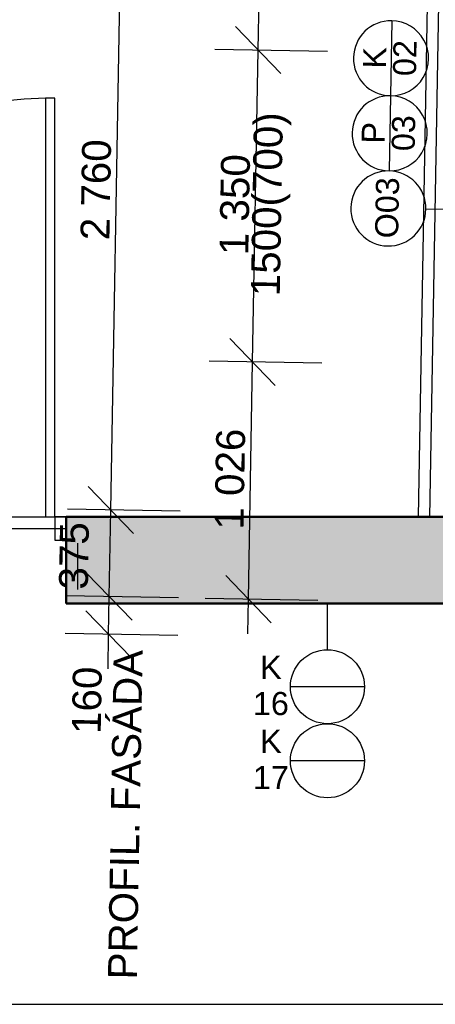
# Model space of a CAD drawing. Header units: millimetres. Extents: x -28017 to 3863, y -4271 to 20239.
# Tile 3 of 105: x -22559 to -20761, y -1384 to 2877. Entities that reach past the tile are written whole.
import ezdxf

# ---------------------------------------------------------------- set-up
doc = ezdxf.new("R2010")
doc.units = ezdxf.units.MM
doc.header["$MEASUREMENT"] = 0
doc.linetypes.add('Wipeout_Contour', pattern=[1000, 0, -1000])
for name, color, linetype in [('5._POHLED ZÁPADNÍ_2_Anotace - S', 7, 'Continuous'), ('5._POHLED ZÁPADNÍ_2_Konstrukce - nenosné', 7, 'Continuous'), ('5._POHLED ZÁPADNÍ_2_Konstrukce - nosné', 7, 'Continuous'), ('5._POHLED ZÁPADNÍ_2_Kóty - SP', 7, 'Continuous'), ('5._POHLED ZÁPADNÍ_2_Nové_Konstrukce - nenosné', 7, 'Continuous'), ('5._POHLED ZÁPADNÍ_2_Nové_Kóty - SP', 7, 'Continuous'), ('5._POHLED ZÁPADNÍ_2_Nové_Otvory – Dveře', 7, 'Continuous'), ('5._POHLED ZÁPADNÍ_2_Nové_Otvory – Značky oken', 7, 'Continuous'), ('5._POHLED ZÁPADNÍ_2_Nové_Situace', 7, 'Continuous'), ('5._POHLED ZÁPADNÍ_2_Nové_Výplně - Povrchové', 7, 'Continuous'), ('5._POHLED ZÁPADNÍ_2_Otvory – Značky oken', 7, 'Continuous'), ('5._POHLED ZÁPADNÍ_2_Výplně – Řezové', 7, 'Continuous')]:
    doc.layers.add(name, color=color, linetype=linetype)
doc.styles.add('GENEROVANÝ_STYL_1', font='txt')
doc.styles.add('GENEROVANÝ_STYL_2', font='txt')

msp = doc.modelspace()

# ---------------------------------------------------------------- linework, layer by layer
at = {"layer": '5._POHLED ZÁPADNÍ_2_Konstrukce - nenosné', "color": 1, "linetype": 'Continuous', "lineweight": 25}
for p, q in [((-21067.2, -10), (-21387.6, -10)), ((-21067.2, -330.4), (-21387.6, -330.4))]:
    msp.add_line(p, q, dxfattribs=at)
at = {"layer": '5._POHLED ZÁPADNÍ_2_Konstrukce - nosné', "color": 7, "linetype": 'Continuous', "lineweight": 50, "flags": 128}
msp.add_lwpolyline([(-22357, 349.7), (-20481.5, 349.7)], dxfattribs=at)
at = {"layer": '5._POHLED ZÁPADNÍ_2_Nové_Konstrukce - nenosné', "color": 1, "linetype": 'Continuous', "lineweight": 25}
msp.add_line((-21227.4, 150.2), (-21227.4, 349.7), dxfattribs=at)
for centre in [(-21227.4, -10), (-21227.4, -330.4)]:
    msp.add_circle(centre, 160.2, dxfattribs=at)
at = {"layer": '5._POHLED ZÁPADNÍ_2_Nové_Kóty - SP', "color": 1, "linetype": 'Continuous', "lineweight": 25}
for p, q in [((-21527.5, 2744.9), (-21495.3, 4573.3)), ((-22164.4, 754.4), (-22115.8, 3514)), ((-21625.8, 2846.6), (-21429.3, 2643.1)), ((-21227.6, 2739.6), (-21715, 2748.2)), ((-21551.3, 1395.1), (-21527.5, 2744.9)), ((-21649.5, 1496.8), (-21453.1, 1293.4)), ((-21251.4, 1389.8), (-21738.8, 1398.4)), ((-21569.4, 368.9), (-21551.3, 1395.1)), ((-22262.6, 856.1), (-22066.2, 652.6)), ((-21864.4, 749.1), (-22351.9, 757.7)), ((-22171, 379.5), (-22164.4, 754.4)), ((-22269.2, 481.2), (-22072.8, 277.7)), ((-21667.6, 470.6), (-21471.2, 267.1)), ((-21871, 374.2), (-22358.5, 382.8)), ((-22173.9, 216.7), (-22171, 379.5)), ((-21269.4, 363.6), (-21756.9, 372.2)), ((-21572, 218.9), (-21569.4, 368.9)), ((-22272.1, 318.5), (-22075.6, 115)), ((-21873.9, 211.4), (-22361.3, 220)), ((-22176.5, 66.7), (-22173.9, 216.7)), ((-26887.2, -1384.4), (-20641.6, -1384.4))]:
    msp.add_line(p, q, dxfattribs=at)
at = {"layer": '5._POHLED ZÁPADNÍ_2_Nové_Otvory – Dveře', "color": 1, "linetype": 'Continuous', "lineweight": 25}
for p, q in [((-22407, 2536.9), (-22447, 2536.9)), ((-22447, 2536.9), (-22447, 724.7)), ((-22407, 724.7), (-22407, 2536.9)), ((-26081.4, 724.7), (-22357, 724.7)), ((-22447, 724.7), (-22407, 724.7)), ((-22357, 724.7), (-22407, 724.7)), ((-22407, 724.7), (-22407, 624.7)), ((-22357, 724.7), (-22357, 674.7)), ((-22357, 724.7), (-22357, 674.7)), ((-26081.4, 674.7), (-22357, 674.7))]:
    msp.add_line(p, q, dxfattribs=at)
msp.add_arc((-22407, 724.7), 1812.2, 91.2645, 180, dxfattribs=at)
at = {"layer": '5._POHLED ZÁPADNÍ_2_Nové_Otvory – Značky oken', "color": 1, "linetype": 'Continuous', "lineweight": 25}
for p, q in [((-20949.7, 2872.2), (-20955.4, 2547.3)), ((-20955.4, 2547.3), (-20961.2, 2222.3))]:
    msp.add_line(p, q, dxfattribs=at)

# ---------------------------------------------------------------- texts
at = {"layer": '5._POHLED ZÁPADNÍ_2_Anotace - S', "color": 1, "linetype": 'Continuous', "lineweight": 25, "char_height": 100, "attachment_point": 5, "style": 'GENEROVANÝ_STYL_1'}
for s, insert, line_spacing_factor in [('\\A1;{\\pqc;\\fArial|b0|i0|c238|p38;K\\P\\pqc;\\fArial|b0|i0|c238|p38;1\\fArial|b0|i0|c238|p38;6}', (-21472, -5.1), 0.940294), ('\\A1;{\\pqc;\\fArial|b0|i0|c238|p38;K\\P\\pqc;\\fArial|b0|i0|c238|p38;1\\fArial|b0|i0|c238|p38;7}', (-21472, -324.7), 0.9406)]:
    msp.add_mtext(s, dxfattribs=dict(at, insert=insert, line_spacing_factor=line_spacing_factor))
at = {"layer": '5._POHLED ZÁPADNÍ_2_Kóty - SP', "color": 1, "linetype": 'Continuous', "lineweight": 25, "char_height": 125, "attachment_point": 7, "rotation": 88.9912, "style": 'GENEROVANÝ_STYL_2'}
for s, insert, width in [('\\A1;{\\pql;\\fArial|b0|i0|c0|p38;1500(700)}', (-21396.3, 1678.3), 778.286), ('\\A1;{\\pql;\\fArial|b0|i0|c0|p38;2\xa0760}', (-22168.9, 1920.9), 427.429), ('\\A1;{\\pql;\\fArial|b0|i0|c0|p38;1\xa0350}', (-21568.2, 1856.8), 427.429), ('\\A1;{\\pql;\\fArial|b0|i0|c0|p38;1\xa0026}', (-21589.1, 668.8), 427.429), ('\\A1;{\\pql;\\fArial|b0|i0|c0|p38;160 }', (-22206.5, -215.4), 332.572), ('\\A1;{\\pql;\\fArial|b0|i0|c0|p38;PROFIL. FASÁDA}', (-22050.2, -1277.7), 1392)]:
    msp.add_mtext(s, dxfattribs=dict(at, insert=insert, width=width))
at = {"layer": '5._POHLED ZÁPADNÍ_2_Otvory – Značky oken', "color": 1, "linetype": 'Continuous', "lineweight": 25, "char_height": 100, "attachment_point": 4, "rotation": 88.9912, "style": 'GENEROVANÝ_STYL_1'}
for s, insert in [('\\A1;{\\pql;\\pt0;\\fArial|b0|i0|c238|p38;K}', (-21024.1, 2665.3)), ('\\A1;{\\pql;\\pt0;\\fArial|b0|i0|c238|p38;P}', (-21029.8, 2340.4)), ('\\A1;{\\pql;\\pt0;\\fArial|b0|i0|c238|p38;O03}', (-20971.2, 1930.6))]:
    msp.add_mtext(s, dxfattribs=dict(at, insert=insert))

# ---------------------------------------------------------------- wipeouts: each hides what was drawn before it
at = {"color": 254, "linetype": 'Wipeout_Contour', "lineweight": 0, "ltscale": 87829.541372}
msp.add_wipeout([(-20665.4, 10358), (-20834.7, 724.5), (-20784.7, 723.6), (-20615.5, 10352.9)], dxfattribs=at).dxf.layer = '5._POHLED ZÁPADNÍ_2_Nové_Výplně - Povrchové'
at = {"color": 254, "linetype": 'Wipeout_Contour', "lineweight": 0, "ltscale": 89355.399047}
msp.add_wipeout([(-22307.8, 410.8), (-22307.8, 610.8), (-22357.8, 610.8), (-22357.8, 410.8)], dxfattribs=at).dxf.layer = '5._POHLED ZÁPADNÍ_2_Nové_Výplně - Povrchové'

# ---------------------------------------------------------------- next in the draw order: hatches: boundary and pattern name
at = {"layer": '5._POHLED ZÁPADNÍ_2_Výplně – Řezové', "linetype": 'Continuous', "lineweight": 13}
msp.add_hatch(color=254, dxfattribs=at).paths.add_polyline_path([(-20481.5, 724.7), (-22357, 724.7), (-22357, 349.7), (-20481.5, 349.7)])

# ---------------------------------------------------------------- next in the draw order: linework, layer by layer
at = {"layer": '5._POHLED ZÁPADNÍ_2_Konstrukce - nosné', "color": 7, "linetype": 'Continuous', "lineweight": 50, "flags": 128}
for points in [[(-20481.5, 724.7), (-22357, 724.7)], [(-22357, 724.7), (-22357, 349.7)]]:
    msp.add_lwpolyline(points, dxfattribs=at)
at = {"layer": '5._POHLED ZÁPADNÍ_2_Nové_Otvory – Dveře', "color": 1, "linetype": 'Continuous', "lineweight": 25}
for p, q in [((-22357, 624.7), (-22357, 724.7)), ((-22407, 624.7), (-22357, 624.7))]:
    msp.add_line(p, q, dxfattribs=at)
at = {"layer": '5._POHLED ZÁPADNÍ_2_Nové_Otvory – Značky oken', "color": 1, "linetype": 'Continuous', "lineweight": 25}
msp.add_line((-20226.6, 2046.9), (-20801.5, 2057), dxfattribs=at)
at = {"layer": '5._POHLED ZÁPADNÍ_2_Nové_Otvory – Značky oken', "color": 1, "linetype": 'Continuous', "lineweight": 25, "flags": 128}
for points in [[(-20955.4, 2547.3, 1), (-20949.7, 2872.2, 1)], [(-20961.2, 2222.3, 1), (-20955.4, 2547.3, 1)], [(-20966.9, 1897.4, 1), (-20961.2, 2222.3, 1)]]:
    msp.add_lwpolyline(points, format="xyb", close=True, dxfattribs=at)
at = {"layer": '5._POHLED ZÁPADNÍ_2_Nové_Situace', "color": 1, "linetype": 'Continuous', "lineweight": 25, "flags": 128}
for points in [[(-20664.5, 10408.2), (-20834.7, 724.5)], [(-20784.7, 723.6), (-20615.5, 10352.9)], [(-22357.8, 610.8), (-22357.8, 410.8)], [(-22307.8, 410.8), (-22307.8, 610.8)]]:
    msp.add_lwpolyline(points, dxfattribs=at)

# ---------------------------------------------------------------- next in the draw order: texts
at = {"layer": '5._POHLED ZÁPADNÍ_2_Kóty - SP', "color": 1, "linetype": 'Continuous', "lineweight": 25, "insert": (-22262.3, 409.7), "char_height": 125, "width": 284.572, "attachment_point": 7, "rotation": 88.9912, "style": 'GENEROVANÝ_STYL_2'}
msp.add_mtext('\\A1;{\\pql;\\fArial|b0|i0|c0|p38;375}', dxfattribs=at)
at = {"layer": '5._POHLED ZÁPADNÍ_2_Otvory – Značky oken', "color": 1, "linetype": 'Continuous', "lineweight": 25, "char_height": 100, "attachment_point": 4, "rotation": 88.9912, "style": 'GENEROVANÝ_STYL_1'}
for s, insert in [('\\A1;{\\pql;\\pt0;\\fArial|b0|i0|c238|p38;02}', (-20893.8, 2632.8)), ('\\A1;{\\pql;\\pt0;\\fArial|b0|i0|c238|p38;03}', (-20899.5, 2307.9))]:
    msp.add_mtext(s, dxfattribs=dict(at, insert=insert))

doc.saveas('drawing.dxf')
